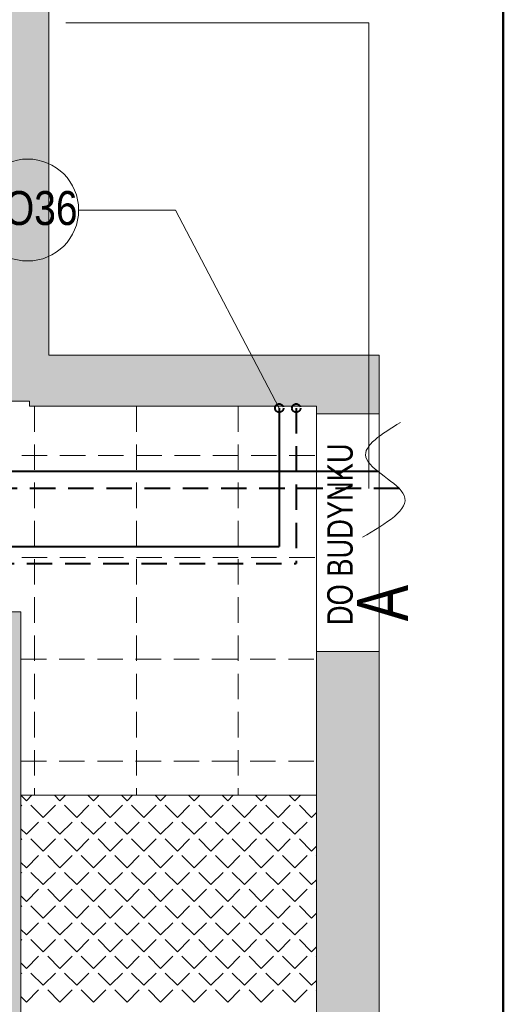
# Model space of a CAD drawing. Header units: millimetres. Extents: x -23540 to 53212, y -37964 to 41185.
# Tile 22 of 203: x -14873 to -14588, y -31587 to -31007. Entities that reach past the tile are written whole.
import ezdxf

# ---------------------------------------------------------------- set-up
doc = ezdxf.new("R2010")
doc.units = ezdxf.units.MM
doc.linetypes.add('DASHED', pattern=[0.75, 0.5, -0.25])
doc.linetypes.add('DASHEDX2', pattern=[1.5, 1, -0.5])
doc.layers.get('0').update_dxf_attribs({"lineweight": 18})
for name, color, linetype, lineweight in [('Cienka', 7, 'Continuous', 18), ('M_Ramki rysunków', 2, 'Continuous', 18), ('mm_CO_opisy', 5, 'Continuous', 9), ('mm_CO_rury', 84, 'Continuous', 40), ('mm_woda_opisy', 7, 'Continuous', 13), ('PG_PRZERYWANE_ŚREDNIE', 1, 'DASHEDX2', 18), ('PG_ŚCIANY_DZIAŁOWE', 3, 'Continuous', 18)]:
    doc.layers.add(name, color=color, linetype=linetype, lineweight=lineweight)
doc.styles.add('BIKWYM', font='BIKROMSW.SHX', dxfattribs={"width": 0.8})
doc.styles.get("Standard").update_dxf_attribs({"font": 'arial.ttf'})

msp = doc.modelspace()

# ---------------------------------------------------------------- hatches: boundary and pattern name
at = {"layer": 'PG_ŚCIANY_DZIAŁOWE', "true_color": 0x636466, "transparency": 33554610}
h = msp.add_hatch(color=251, dxfattribs=at)
h.dxf.hatch_style = 1
h.paths.add_polyline_path([(-15517.04, -30049.45), (-15512.04, -30049.45), (-15512.04, -30054.95), (-15517.04, -30054.95)])
h.paths.add_polyline_path([(-15523.79, -29953.95), (-15500.29, -29953.95), (-15500.29, -29620.95), (-15460.29, -29620.95), (-15460.29, -29606.95), (-15419.79, -29606.95), (-15419.79, -29549.69), (-15472.79, -29549.69), (-15472.79, -29420.69), (-15523.79, -29420.69)])
h.paths.add_polyline_path([(-15500.29, -30054.95), (-15512.04, -30054.95), (-15512.04, -30049.45), (-15517.04, -30049.45), (-15517.04, -30054.95), (-15523.79, -30054.95), (-15523.79, -31008.69), (-15328.66, -31008.69), (-15328.66, -31048.45), (-15308.79, -31048.45), (-15308.79, -31231.69), (-15023.79, -31231.69), (-15023.79, -31216.69), (-15293.79, -31216.69), (-15293.79, -31008.69), (-14905.79, -31008.69), (-14905.79, -31231.69), (-14866.79, -31231.69), (-14866.79, -31234.69), (-14736.74, -31234.69), (-14697.79, -31234.69), (-14660.86, -31204.69), (-14855.29, -31204.69), (-14855.29, -30983.69), (-15500.29, -30983.69), (-15500.29, -30422.95), (-15318.79, -30422.95), (-15318.79, -30401.45), (-15500.29, -30401.45), (-15500.29, -30218.95), (-15485.29, -30218.95), (-15485.29, -30176.45), (-15500.29, -30176.45)])
h = msp.add_hatch(color=251, dxfattribs=at)
h.dxf.hatch_style = 1
h.paths.add_polyline_path([(-14660.86, -31379.19), (-14697.79, -31379.19), (-14697.79, -31847.69), (-14871.79, -31847.69), (-14871.79, -31463.69), (-14871.79, -31355.69), (-14994.29, -31355.69), (-14994.29, -31374.19), (-14914.79, -31374.19), (-14914.79, -31584.69), (-15162.29, -31584.69), (-15162.29, -31374.19), (-15095.29, -31374.19), (-15095.29, -31355.69), (-15188.79, -31355.69), (-15188.79, -31374.19), (-15176.79, -31374.19), (-15176.79, -31603.19), (-14914.79, -31603.19), (-14914.79, -31789.19), (-15289.79, -31789.19), (-15289.79, -31374.19), (-15289.79, -31355.69), (-15339.79, -31355.69), (-15339.79, -31371.69), (-15308.29, -31371.69), (-15308.29, -31810.19), (-15108.79, -31810.19), (-15108.79, -31817.19), (-15099.79, -31817.19), (-15099.79, -31810.19), (-14910.79, -31810.19), (-14910.79, -31975.69), (-14924.29, -31975.69), (-14924.29, -32047.69), (-14849.24, -32047.69), (-14849.24, -31893.65), (-14660.86, -31893.65)])
h.paths.add_polyline_path([(-14697.79, -31239.19), (-14660.86, -31239.19), (-14660.86, -31204.69), (-14697.79, -31234.69)])

# ---------------------------------------------------------------- linework, layer by layer
at = {"color": 251, "true_color": 0x636466}
for p, q in [((-14855.29, -31204.69), (-14855.29, -30049.33)), ((-14855.29, -31204.69), (-14660.86, -31204.69)), ((-14660.86, -31204.69), (-14660.86, -31893.65)), ((-14922.79, -31231.69), (-14866.79, -31231.69)), ((-14866.79, -31231.69), (-14866.79, -31234.69)), ((-14866.79, -31234.69), (-14736.74, -31234.69)), ((-14736.74, -31234.69), (-14697.79, -31234.69)), ((-14697.79, -31234.69), (-14697.79, -31249.69)), ((-14697.79, -31249.69), (-14697.79, -31463.69)), ((-14994.29, -31355.69), (-14871.79, -31355.69)), ((-14871.79, -31463.69), (-14871.79, -31355.69)), ((-14871.79, -31463.69), (-14871.79, -31847.69)), ((-14697.79, -31463.69), (-14871.79, -31463.69)), ((-14697.79, -31847.69), (-14697.79, -31463.69))]:
    msp.add_line(p, q, dxfattribs=at)
at = {"color": 251, "linetype": 'Continuous', "lineweight": 20, "true_color": 0x636466}
for p, q in [((-14868.57, -31466.98), (-14871.79, -31463.75)), ((-14868.57, -31466.98), (-14865.28, -31463.69)), ((-14848.81, -31466.98), (-14852.1, -31463.69)), ((-14848.81, -31466.98), (-14845.53, -31463.69)), ((-14829.06, -31466.98), (-14832.34, -31463.69)), ((-14829.06, -31466.98), (-14825.77, -31463.69)), ((-14809.3, -31466.98), (-14812.59, -31463.69)), ((-14809.3, -31466.98), (-14806.01, -31463.69)), ((-14789.54, -31466.98), (-14792.83, -31463.69)), ((-14789.54, -31466.98), (-14786.26, -31463.69)), ((-14769.79, -31466.98), (-14773.07, -31463.69)), ((-14769.79, -31466.98), (-14766.5, -31463.69)), ((-14750.03, -31466.98), (-14753.32, -31463.69)), ((-14750.03, -31466.98), (-14746.75, -31463.69)), ((-14730.27, -31466.98), (-14733.56, -31463.69)), ((-14730.27, -31466.98), (-14726.99, -31463.69)), ((-14710.52, -31466.98), (-14713.8, -31463.69)), ((-14710.52, -31466.98), (-14707.23, -31463.69)), ((-14871.79, -31470.2), (-14871.26, -31469.67)), ((-14858.69, -31476.86), (-14865.88, -31469.67)), ((-14858.69, -31476.86), (-14851.51, -31469.67)), ((-14838.93, -31476.86), (-14846.12, -31469.67)), ((-14838.93, -31476.86), (-14831.75, -31469.67)), ((-14819.18, -31476.86), (-14826.36, -31469.67)), ((-14819.18, -31476.86), (-14811.99, -31469.67)), ((-14799.42, -31476.86), (-14806.61, -31469.67)), ((-14799.42, -31476.86), (-14792.24, -31469.67)), ((-14779.67, -31476.86), (-14786.85, -31469.67)), ((-14779.67, -31476.86), (-14772.48, -31469.67)), ((-14759.91, -31476.86), (-14767.09, -31469.67)), ((-14759.91, -31476.86), (-14752.72, -31469.67)), ((-14740.15, -31476.86), (-14747.34, -31469.67)), ((-14740.15, -31476.86), (-14732.97, -31469.67)), ((-14720.4, -31476.86), (-14727.58, -31469.67)), ((-14720.4, -31476.86), (-14713.21, -31469.67)), ((-14700.64, -31476.86), (-14707.82, -31469.67)), ((-14700.64, -31476.86), (-14697.79, -31474.01)), ((-14868.57, -31486.73), (-14861.39, -31479.55)), ((-14848.81, -31486.73), (-14856, -31479.55)), ((-14848.81, -31486.73), (-14841.63, -31479.55)), ((-14829.06, -31486.73), (-14836.24, -31479.55)), ((-14829.06, -31486.73), (-14821.87, -31479.55)), ((-14809.3, -31486.73), (-14816.48, -31479.55)), ((-14809.3, -31486.73), (-14802.12, -31479.55)), ((-14789.54, -31486.73), (-14796.73, -31479.55)), ((-14789.54, -31486.73), (-14782.36, -31479.55)), ((-14769.79, -31486.73), (-14776.97, -31479.55)), ((-14769.79, -31486.73), (-14762.6, -31479.55)), ((-14750.03, -31486.73), (-14757.21, -31479.55)), ((-14750.03, -31486.73), (-14742.85, -31479.55)), ((-14730.27, -31486.73), (-14737.46, -31479.55)), ((-14730.27, -31486.73), (-14723.09, -31479.55)), ((-14710.52, -31486.73), (-14717.7, -31479.55)), ((-14710.52, -31486.73), (-14703.33, -31479.55)), ((-14697.79, -31479.7), (-14697.94, -31479.55)), ((-14868.57, -31486.73), (-14871.79, -31483.51)), ((-14871.79, -31489.96), (-14871.26, -31489.43)), ((-14858.69, -31496.61), (-14865.88, -31489.43)), ((-14858.69, -31496.61), (-14851.51, -31489.43)), ((-14838.93, -31496.61), (-14846.12, -31489.43)), ((-14838.93, -31496.61), (-14831.75, -31489.43)), ((-14819.18, -31496.61), (-14826.36, -31489.43)), ((-14819.18, -31496.61), (-14811.99, -31489.43)), ((-14799.42, -31496.61), (-14806.61, -31489.43)), ((-14799.42, -31496.61), (-14792.24, -31489.43)), ((-14779.67, -31496.61), (-14786.85, -31489.43)), ((-14779.67, -31496.61), (-14772.48, -31489.43)), ((-14759.91, -31496.61), (-14767.09, -31489.43)), ((-14759.91, -31496.61), (-14752.72, -31489.43)), ((-14740.15, -31496.61), (-14747.34, -31489.43)), ((-14740.15, -31496.61), (-14732.97, -31489.43)), ((-14720.4, -31496.61), (-14727.58, -31489.43)), ((-14720.4, -31496.61), (-14713.21, -31489.43)), ((-14700.64, -31496.61), (-14707.82, -31489.43)), ((-14700.64, -31496.61), (-14697.79, -31493.77)), ((-14868.57, -31506.49), (-14871.79, -31503.27)), ((-14868.57, -31506.49), (-14861.39, -31499.31)), ((-14848.81, -31506.49), (-14856, -31499.31)), ((-14848.81, -31506.49), (-14841.63, -31499.31)), ((-14829.06, -31506.49), (-14836.24, -31499.31)), ((-14829.06, -31506.49), (-14821.87, -31499.31)), ((-14809.3, -31506.49), (-14816.48, -31499.31)), ((-14809.3, -31506.49), (-14802.12, -31499.31)), ((-14789.54, -31506.49), (-14796.73, -31499.31)), ((-14789.54, -31506.49), (-14782.36, -31499.31)), ((-14769.79, -31506.49), (-14776.97, -31499.31)), ((-14769.79, -31506.49), (-14762.6, -31499.31)), ((-14750.03, -31506.49), (-14757.21, -31499.31)), ((-14750.03, -31506.49), (-14742.85, -31499.31)), ((-14730.27, -31506.49), (-14737.46, -31499.31)), ((-14730.27, -31506.49), (-14723.09, -31499.31)), ((-14710.52, -31506.49), (-14717.7, -31499.31)), ((-14710.52, -31506.49), (-14703.33, -31499.31)), ((-14697.79, -31499.46), (-14697.94, -31499.31)), ((-14871.79, -31509.71), (-14871.26, -31509.18)), ((-14858.69, -31516.37), (-14865.88, -31509.18)), ((-14858.69, -31516.37), (-14851.51, -31509.18)), ((-14838.93, -31516.37), (-14846.12, -31509.18)), ((-14838.93, -31516.37), (-14831.75, -31509.18)), ((-14819.18, -31516.37), (-14826.36, -31509.18)), ((-14819.18, -31516.37), (-14811.99, -31509.18)), ((-14799.42, -31516.37), (-14806.61, -31509.18)), ((-14799.42, -31516.37), (-14792.24, -31509.18)), ((-14779.67, -31516.37), (-14786.85, -31509.18)), ((-14779.67, -31516.37), (-14772.48, -31509.18)), ((-14759.91, -31516.37), (-14767.09, -31509.18)), ((-14759.91, -31516.37), (-14752.72, -31509.18)), ((-14740.15, -31516.37), (-14747.34, -31509.18)), ((-14740.15, -31516.37), (-14732.97, -31509.18)), ((-14720.4, -31516.37), (-14727.58, -31509.18)), ((-14720.4, -31516.37), (-14713.21, -31509.18)), ((-14700.64, -31516.37), (-14707.82, -31509.18)), ((-14700.64, -31516.37), (-14697.79, -31513.52)), ((-14868.57, -31526.25), (-14861.39, -31519.06)), ((-14848.81, -31526.25), (-14856, -31519.06)), ((-14848.81, -31526.25), (-14841.63, -31519.06)), ((-14829.06, -31526.25), (-14836.24, -31519.06)), ((-14829.06, -31526.25), (-14821.87, -31519.06)), ((-14809.3, -31526.25), (-14816.48, -31519.06)), ((-14809.3, -31526.25), (-14802.12, -31519.06)), ((-14789.54, -31526.25), (-14796.73, -31519.06)), ((-14789.54, -31526.25), (-14782.36, -31519.06)), ((-14769.79, -31526.25), (-14776.97, -31519.06)), ((-14769.79, -31526.25), (-14762.6, -31519.06)), ((-14750.03, -31526.25), (-14757.21, -31519.06)), ((-14750.03, -31526.25), (-14742.85, -31519.06)), ((-14730.27, -31526.25), (-14737.46, -31519.06)), ((-14730.27, -31526.25), (-14723.09, -31519.06)), ((-14710.52, -31526.25), (-14717.7, -31519.06)), ((-14710.52, -31526.25), (-14703.33, -31519.06)), ((-14697.79, -31519.21), (-14697.94, -31519.06)), ((-14868.57, -31526.25), (-14871.79, -31523.02)), ((-14871.79, -31529.47), (-14871.26, -31528.94)), ((-14858.69, -31536.12), (-14865.88, -31528.94)), ((-14858.69, -31536.12), (-14851.51, -31528.94)), ((-14838.93, -31536.12), (-14846.12, -31528.94)), ((-14838.93, -31536.12), (-14831.75, -31528.94)), ((-14819.18, -31536.12), (-14826.36, -31528.94)), ((-14819.18, -31536.12), (-14811.99, -31528.94)), ((-14799.42, -31536.12), (-14806.61, -31528.94)), ((-14799.42, -31536.12), (-14792.24, -31528.94)), ((-14779.67, -31536.12), (-14786.85, -31528.94)), ((-14779.67, -31536.12), (-14772.48, -31528.94)), ((-14759.91, -31536.12), (-14767.09, -31528.94)), ((-14759.91, -31536.12), (-14752.72, -31528.94)), ((-14740.15, -31536.12), (-14747.34, -31528.94)), ((-14740.15, -31536.12), (-14732.97, -31528.94)), ((-14720.4, -31536.12), (-14727.58, -31528.94)), ((-14720.4, -31536.12), (-14713.21, -31528.94)), ((-14700.64, -31536.12), (-14707.82, -31528.94)), ((-14700.64, -31536.12), (-14697.79, -31533.28)), ((-14868.57, -31546), (-14861.39, -31538.82)), ((-14848.81, -31546), (-14856, -31538.82)), ((-14848.81, -31546), (-14841.63, -31538.82)), ((-14829.06, -31546), (-14836.24, -31538.82)), ((-14829.06, -31546), (-14821.87, -31538.82)), ((-14809.3, -31546), (-14816.48, -31538.82)), ((-14809.3, -31546), (-14802.12, -31538.82)), ((-14789.54, -31546), (-14796.73, -31538.82)), ((-14789.54, -31546), (-14782.36, -31538.82)), ((-14769.79, -31546), (-14776.97, -31538.82)), ((-14769.79, -31546), (-14762.6, -31538.82)), ((-14750.03, -31546), (-14757.21, -31538.82)), ((-14750.03, -31546), (-14742.85, -31538.82)), ((-14730.27, -31546), (-14737.46, -31538.82)), ((-14730.27, -31546), (-14723.09, -31538.82)), ((-14710.52, -31546), (-14717.7, -31538.82)), ((-14710.52, -31546), (-14703.33, -31538.82)), ((-14697.79, -31538.97), (-14697.94, -31538.82)), ((-14868.57, -31546), (-14871.79, -31542.78)), ((-14871.79, -31549.23), (-14871.26, -31548.7)), ((-14858.69, -31555.88), (-14865.88, -31548.7)), ((-14858.69, -31555.88), (-14851.51, -31548.7)), ((-14838.93, -31555.88), (-14846.12, -31548.7)), ((-14838.93, -31555.88), (-14831.75, -31548.7)), ((-14819.18, -31555.88), (-14826.36, -31548.7)), ((-14819.18, -31555.88), (-14811.99, -31548.7)), ((-14799.42, -31555.88), (-14806.61, -31548.7)), ((-14799.42, -31555.88), (-14792.24, -31548.7)), ((-14779.67, -31555.88), (-14786.85, -31548.7)), ((-14779.67, -31555.88), (-14772.48, -31548.7)), ((-14759.91, -31555.88), (-14767.09, -31548.7)), ((-14759.91, -31555.88), (-14752.72, -31548.7)), ((-14740.15, -31555.88), (-14747.34, -31548.7)), ((-14740.15, -31555.88), (-14732.97, -31548.7)), ((-14720.4, -31555.88), (-14727.58, -31548.7)), ((-14720.4, -31555.88), (-14713.21, -31548.7)), ((-14700.64, -31555.88), (-14707.82, -31548.7)), ((-14700.64, -31555.88), (-14697.79, -31553.04)), ((-14868.57, -31565.76), (-14871.79, -31562.54)), ((-14868.57, -31565.76), (-14861.39, -31558.58)), ((-14848.81, -31565.76), (-14856, -31558.58)), ((-14848.81, -31565.76), (-14841.63, -31558.58)), ((-14829.06, -31565.76), (-14836.24, -31558.58)), ((-14829.06, -31565.76), (-14821.87, -31558.58)), ((-14809.3, -31565.76), (-14816.48, -31558.58)), ((-14809.3, -31565.76), (-14802.12, -31558.58)), ((-14789.54, -31565.76), (-14796.73, -31558.58)), ((-14789.54, -31565.76), (-14782.36, -31558.58)), ((-14769.79, -31565.76), (-14776.97, -31558.58)), ((-14769.79, -31565.76), (-14762.6, -31558.58)), ((-14750.03, -31565.76), (-14757.21, -31558.58)), ((-14750.03, -31565.76), (-14742.85, -31558.58)), ((-14730.27, -31565.76), (-14737.46, -31558.58)), ((-14730.27, -31565.76), (-14723.09, -31558.58)), ((-14710.52, -31565.76), (-14717.7, -31558.58)), ((-14710.52, -31565.76), (-14703.33, -31558.58)), ((-14697.79, -31558.73), (-14697.94, -31558.58)), ((-14871.79, -31568.98), (-14871.26, -31568.45)), ((-14858.69, -31575.64), (-14865.88, -31568.45)), ((-14858.69, -31575.64), (-14851.51, -31568.45)), ((-14838.93, -31575.64), (-14846.12, -31568.45)), ((-14838.93, -31575.64), (-14831.75, -31568.45)), ((-14819.18, -31575.64), (-14826.36, -31568.45)), ((-14819.18, -31575.64), (-14811.99, -31568.45)), ((-14799.42, -31575.64), (-14806.61, -31568.45)), ((-14799.42, -31575.64), (-14792.24, -31568.45)), ((-14779.67, -31575.64), (-14786.85, -31568.45)), ((-14779.67, -31575.64), (-14772.48, -31568.45)), ((-14759.91, -31575.64), (-14767.09, -31568.45)), ((-14759.91, -31575.64), (-14752.72, -31568.45)), ((-14740.15, -31575.64), (-14747.34, -31568.45)), ((-14740.15, -31575.64), (-14732.97, -31568.45)), ((-14720.4, -31575.64), (-14727.58, -31568.45)), ((-14720.4, -31575.64), (-14713.21, -31568.45)), ((-14700.64, -31575.64), (-14707.82, -31568.45)), ((-14700.64, -31575.64), (-14697.79, -31572.79)), ((-14868.57, -31585.52), (-14861.39, -31578.33)), ((-14848.81, -31585.52), (-14856, -31578.33)), ((-14848.81, -31585.52), (-14841.63, -31578.33)), ((-14829.06, -31585.52), (-14836.24, -31578.33)), ((-14829.06, -31585.52), (-14821.87, -31578.33)), ((-14809.3, -31585.52), (-14816.48, -31578.33)), ((-14809.3, -31585.52), (-14802.12, -31578.33)), ((-14789.54, -31585.52), (-14796.73, -31578.33)), ((-14789.54, -31585.52), (-14782.36, -31578.33)), ((-14769.79, -31585.52), (-14776.97, -31578.33)), ((-14769.79, -31585.52), (-14762.6, -31578.33)), ((-14750.03, -31585.52), (-14757.21, -31578.33)), ((-14750.03, -31585.52), (-14742.85, -31578.33)), ((-14730.27, -31585.52), (-14737.46, -31578.33)), ((-14730.27, -31585.52), (-14723.09, -31578.33)), ((-14710.52, -31585.52), (-14717.7, -31578.33)), ((-14710.52, -31585.52), (-14703.33, -31578.33)), ((-14697.79, -31578.48), (-14697.94, -31578.33)), ((-14868.57, -31585.52), (-14871.79, -31582.29))]:
    msp.add_line(p, q, dxfattribs=at)
at = {"color": 251, "lineweight": 20, "true_color": 0x636466}
for p, q in [((-14697.79, -31463.69), (-14697.79, -31477.69)), ((-14697.79, -31477.69), (-14697.79, -31847.69))]:
    msp.add_line(p, q, dxfattribs=at)
at = {"layer": 'Cienka', "color": 251, "true_color": 0x636466}
for p, q in [((-14697.79, -31239.19), (-14660.86, -31239.19)), ((-14697.79, -31379.19), (-14660.86, -31379.19))]:
    msp.add_line(p, q, dxfattribs=at)
at = {"layer": 'M_Ramki rysunków', "color": 18, "lineweight": 50, "true_color": 0x000000}
msp.add_line((-14587.74, -28753.21), (-14587.74, -32853.21), dxfattribs=at)
at = {"layer": 'mm_CO_opisy'}
for p, q in [((-14837.79, -31119.16), (-14780.68, -31119.16)), ((-14780.68, -31119.16), (-14719.67, -31235.78))]:
    msp.add_line(p, q, dxfattribs=at)
msp.add_circle((-14867.79, -31119.16), 30, dxfattribs=at)
at = {"layer": 'mm_CO_rury'}
for p in [(-14719.67, -31235.78), (-15623.33, -31317.31)]:
    msp.add_line(p, (-14719.67, -31317.31), dxfattribs=at)
at = {"layer": 'mm_CO_rury', "linetype": 'DASHED', "ltscale": 30}
for p in [(-14709.67, -31235.78), (-15633.33, -31327.31)]:
    msp.add_line(p, (-14709.67, -31327.31), dxfattribs=at)
at = {"layer": 'mm_CO_rury', "color": 215, "true_color": 0xa953a0}
msp.add_line((-14661.42, -31273.19), (-15551.63, -31273.19), dxfattribs=at)
at = {"layer": 'mm_CO_rury', "color": 215, "linetype": 'DASHED', "ltscale": 30, "true_color": 0xa953a0}
msp.add_line((-14648.97, -31283.19), (-15561.63, -31283.19), dxfattribs=at)
at = {"layer": 'mm_CO_rury', "linetype": 'DASHED', "ltscale": 30}
for centre in [(-14719.67, -31235.78), (-14719.67, -31235.78), (-14709.67, -31235.78), (-14709.67, -31235.78)]:
    msp.add_circle(centre, 2.5, dxfattribs=at)
at = {"layer": 'mm_woda_opisy'}
for p in [(-14845.4, -31008.98), (-14666.96, -31283.19)]:
    msp.add_line(p, (-14666.96, -31008.98), dxfattribs=at)
msp.add_spline([(-14648.29, -31244.25), (-14668.69, -31264.65), (-14646.08, -31287.27), (-14670.69, -31311.88)], degree=3, dxfattribs=at)
at = {"layer": 'PG_PRZERYWANE_ŚREDNIE', "color": 251, "lineweight": 15, "ltscale": 15, "true_color": 0x636466}
for p, q in [((-14863.79, -31234.69), (-14863.79, -31463.69)), ((-14803.79, -31234.69), (-14803.79, -31463.69)), ((-14743.79, -31234.69), (-14743.79, -31463.69)), ((-15523.79, -31263.69), (-14697.79, -31263.69)), ((-15523.79, -31323.69), (-14697.79, -31323.69)), ((-14871.79, -31383.69), (-14697.79, -31383.69)), ((-14871.79, -31443.69), (-14697.79, -31443.69))]:
    msp.add_line(p, q, dxfattribs=at)

# ---------------------------------------------------------------- texts
at = {"layer": 'Cienka', "color": 251, "true_color": 0x636466, "style": 'BIKWYM', "width": 0.8}
for s, height, p in [('DO BUDYNKU', 15, (-14676.42, -31363.59)), ('A', 30, (-14643.87, -31361.32))]:
    msp.add_text(s, height=height, rotation=90, dxfattribs=at).set_placement(p)
at = {"layer": 'mm_CO_opisy', "insert": (-14838.46, -31107.99), "char_height": 20, "attachment_point": 3}
msp.add_mtext_dynamic_manual_height_columns('{\\fArial Narrow|b0|i0|c238|p34;CO36}', width=32.1121, gutter_width=1, heights=[0], dxfattribs=at)

doc.saveas('drawing.dxf')
